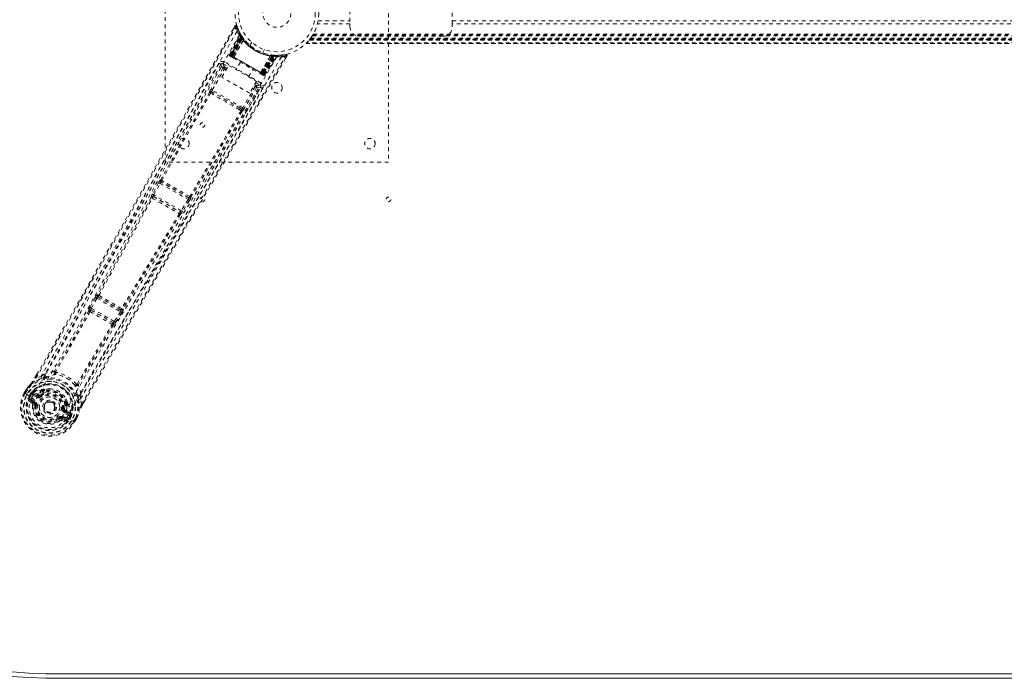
# Model space of a CAD drawing. Header units: inches. Extents: x 17.8 to 113.3, y 44.2 to 80.
# Tile 2 of 6: x 34.5 to 61, y 44.2 to 61.9. Entities that reach past the tile are written whole.
import ezdxf

# ---------------------------------------------------------------- set-up
doc = ezdxf.new("R2010")
doc.units = ezdxf.units.IN
doc.header["$MEASUREMENT"] = 0
doc.linetypes.add('SLD-Dashed', pattern=[0.075, 0.05, -0.025])
doc.linetypes.add('SLD-Solid', pattern=[0])

msp = doc.modelspace()

# ---------------------------------------------------------------- linework, layer by layer
at = {"color": 7, "linetype": 'SLD-Dashed', "lineweight": 0}
for p, q in [((38.458, 58.081), (38.458, 66.081)), ((44.458, 66.081), (44.458, 58.081)), ((43.423, 62.362), (43.423, 61.799)), ((46.173, 61.799), (46.173, 62.362)), ((40.33, 61.74), (40.289, 61.667)), ((43.423, 61.799), (42.547, 61.799)), ((42.566, 61.883), (43.423, 61.883)), ((43.423, 61.716), (43.423, 61.799)), ((46.173, 61.883), (84.993, 61.883)), ((84.993, 61.799), (46.173, 61.799)), ((46.173, 61.799), (46.173, 61.716)), ((40.187, 60.971), (40.472, 61.507)), ((40.199, 60.965), (40.479, 61.493)), ((40.492, 61.477), (40.215, 60.951)), ((40.215, 60.956), (40.49, 61.474)), ((40.499, 61.435), (40.221, 60.952)), ((40.225, 60.95), (40.502, 61.43)), ((40.232, 60.945), (40.508, 61.422)), ((40.51, 61.418), (40.236, 60.943)), ((40.479, 61.522), (40.471, 61.535)), ((40.479, 61.493), (40.472, 61.507)), ((40.53, 61.441), (40.49, 61.504)), ((40.532, 61.41), (40.49, 61.474)), ((40.499, 61.435), (40.523, 61.451)), ((40.502, 61.43), (40.499, 61.435)), ((40.502, 61.43), (40.526, 61.446)), ((40.508, 61.422), (40.531, 61.439)), ((40.51, 61.418), (40.534, 61.435)), ((40.519, 61.406), (40.543, 61.422)), ((40.522, 61.402), (40.545, 61.419)), ((40.523, 61.451), (40.526, 61.446)), ((40.531, 61.439), (40.53, 61.441)), ((40.534, 61.435), (40.531, 61.439)), ((40.543, 61.422), (40.545, 61.419)), ((42.366, 61.417), (88.8, 61.417)), ((42.411, 61.482), (88.756, 61.482)), ((42.426, 61.508), (88.74, 61.508)), ((42.437, 61.525), (88.73, 61.525)), ((45.923, 61.466), (43.673, 61.466)), ((40.519, 61.406), (40.249, 60.936)), ((40.251, 60.934), (40.522, 61.402)), ((40.272, 60.922), (40.532, 61.41)), ((40.532, 61.408), (40.273, 60.922)), ((40.298, 60.906), (40.556, 61.363)), ((40.557, 61.361), (40.3, 60.906)), ((40.532, 61.41), (40.532, 61.408)), ((40.557, 61.361), (40.556, 61.363)), ((40.573, 61.382), (40.571, 61.384)), ((40.78, 61.306), (40.732, 61.222)), ((42.243, 61.275), (88.923, 61.275)), ((88.922, 61.275), (42.244, 61.275)), ((42.245, 61.275), (88.922, 61.275)), ((88.91, 61.288), (42.256, 61.288)), ((42.331, 61.37), (42.327, 61.365)), ((42.327, 61.366), (88.84, 61.366)), ((88.84, 61.365), (42.327, 61.365)), ((42.331, 61.37), (88.836, 61.37)), ((42.334, 61.374), (42.332, 61.372)), ((42.332, 61.372), (88.835, 61.372)), ((88.833, 61.374), (42.334, 61.374)), ((42.334, 61.374), (88.833, 61.374)), ((88.823, 61.386), (42.343, 61.386)), ((88.82, 61.39), (42.347, 61.39)), ((42.348, 61.392), (88.819, 61.392)), ((42.35, 61.394), (88.817, 61.394)), ((40.187, 60.971), (40.199, 60.965)), ((40.196, 60.934), (40.199, 60.931)), ((40.2, 60.931), (40.2, 60.931)), ((40.207, 60.927), (40.211, 60.924)), ((40.21, 60.925), (40.218, 60.92)), ((40.215, 60.956), (40.272, 60.922)), ((40.218, 60.92), (40.222, 60.918)), ((41.095, 60.447), (40.225, 60.95)), ((40.226, 60.916), (40.284, 60.882)), ((40.236, 60.943), (41.084, 60.453)), ((40.249, 60.936), (40.251, 60.934)), ((41.069, 60.462), (40.251, 60.934)), ((40.273, 60.922), (40.272, 60.922)), ((40.298, 60.906), (40.3, 60.906)), ((41.288, 60.94), (41.021, 60.488)), ((41.021, 60.49), (41.285, 60.94)), ((41.047, 60.475), (41.339, 60.943)), ((41.341, 60.943), (41.048, 60.474)), ((41.339, 60.93), (41.069, 60.462)), ((41.072, 60.461), (41.343, 60.93)), ((41.078, 61.022), (41.126, 61.106)), ((41.084, 60.453), (41.359, 60.928)), ((41.364, 60.928), (41.088, 60.451)), ((41.373, 60.927), (41.095, 60.447)), ((41.1, 60.445), (41.379, 60.927)), ((41.102, 60.439), (41.418, 60.942)), ((41.106, 60.441), (41.417, 60.939)), ((41.122, 60.432), (41.439, 60.939)), ((41.133, 60.425), (41.455, 60.939)), ((41.288, 60.94), (41.285, 60.94)), ((41.299, 60.964), (41.296, 60.965)), ((41.342, 60.959), (41.339, 60.93)), ((41.339, 60.943), (41.341, 60.943)), ((41.417, 60.939), (41.341, 60.943)), ((41.346, 60.959), (41.343, 60.93)), ((41.346, 60.959), (41.375, 60.956)), ((41.361, 60.957), (41.359, 60.928)), ((41.366, 60.957), (41.361, 60.957)), ((41.366, 60.957), (41.364, 60.928)), ((41.368, 60.957), (41.367, 60.957)), ((41.443, 60.953), (41.368, 60.957)), ((41.375, 60.956), (41.373, 60.927)), ((41.379, 60.927), (41.373, 60.927)), ((41.375, 60.956), (41.381, 60.956)), ((41.381, 60.956), (41.379, 60.927)), ((41.381, 60.956), (41.39, 60.955)), ((41.408, 60.937), (41.404, 60.941)), ((41.455, 60.939), (41.439, 60.939)), ((41.479, 60.953), (41.464, 60.953)), ((41.556, 60.957), (41.485, 60.955)), ((41.696, 60.978), (41.567, 60.959)), ((41.684, 60.86), (41.728, 60.933)), ((41.728, 60.934), (41.702, 60.949)), ((39.953, 60.706), (39.552, 59.997)), ((39.954, 60.707), (39.953, 60.706)), ((39.966, 60.722), (39.954, 60.709)), ((39.959, 60.715), (39.954, 60.707)), ((39.979, 60.367), (40.162, 60.684)), ((40.016, 60.726), (40.144, 60.652)), ((41.036, 60.206), (40.046, 60.778)), ((40.115, 60.602), (40.067, 60.63)), ((40.162, 60.684), (40.908, 60.253)), ((40.477, 60.771), (40.361, 60.569)), ((40.006, 60.613), (39.682, 60.038)), ((39.721, 60.016), (40.045, 60.591)), ((40.725, 59.936), (39.979, 60.367)), ((40.093, 60.564), (40.045, 60.591)), ((40.698, 60.374), (40.815, 60.576)), ((41.008, 60.464), (41.066, 60.431)), ((41.021, 60.49), (41.021, 60.488)), ((41.048, 60.474), (41.047, 60.475)), ((41.048, 60.474), (41.106, 60.441)), ((41.069, 60.462), (41.072, 60.461)), ((41.07, 60.429), (41.073, 60.427)), ((41.081, 60.422), (41.085, 60.42)), ((41.085, 60.42), (41.086, 60.422)), ((41.091, 60.416), (41.091, 60.416)), ((41.092, 60.415), (41.096, 60.414)), ((41.122, 60.432), (41.133, 60.425)), ((40.875, 60.112), (40.539, 59.544)), ((40.914, 60.089), (40.578, 59.521)), ((40.607, 59.388), (41.02, 60.09)), ((40.908, 60.253), (40.725, 59.936)), ((40.838, 60.133), (40.875, 60.112)), ((40.861, 60.172), (40.898, 60.151)), ((40.89, 60.222), (41.006, 60.154)), ((41.02, 60.089), (41.021, 60.091)), ((41.021, 60.091), (41.026, 60.099)), ((41.022, 60.092), (41.028, 60.109)), ((39.674, 59.939), (39.716, 59.914)), ((39.748, 59.95), (39.707, 59.974)), ((40.539, 59.544), (39.721, 60.016)), ((40.468, 59.534), (39.748, 59.95)), ((40.453, 59.488), (40.496, 59.465)), ((40.509, 59.51), (40.468, 59.534)), ((44.458, 58.081), (38.458, 58.081)), ((38.279, 57.533), (38.112, 57.222)), ((38.151, 57.201), (38.318, 57.512)), ((38.318, 57.512), (39.072, 57.077)), ((38.336, 57.607), (38.33, 57.607)), ((38.347, 57.547), (38.353, 57.547)), ((39.088, 57.119), (38.347, 57.547)), ((38.886, 56.777), (38.151, 57.201)), ((38.078, 57.138), (38.078, 57.137)), ((38.14, 57.155), (38.14, 57.156)), ((38.14, 57.156), (38.852, 56.744)), ((39.072, 57.077), (38.886, 56.777)), ((39.11, 57.053), (38.924, 56.753)), ((39.084, 57.124), (39.088, 57.119)), ((39.149, 57.135), (39.145, 57.14)), ((38.852, 56.744), (38.852, 56.744)), ((38.867, 56.682), (38.868, 56.682)), ((36.578, 54.448), (36.434, 54.175)), ((36.473, 54.154), (36.617, 54.427)), ((36.617, 54.427), (37.251, 54.061)), ((36.644, 54.518), (36.631, 54.521)), ((36.648, 54.461), (36.661, 54.458)), ((37.265, 54.105), (36.648, 54.461)), ((36.405, 54.087), (36.405, 54.087)), ((36.434, 54.175), (36.419, 54.144)), ((36.467, 54.105), (36.466, 54.106)), ((36.466, 54.106), (37.048, 53.77)), ((37.086, 53.8), (36.473, 54.154)), ((37.251, 54.061), (37.086, 53.8)), ((37.289, 54.037), (37.124, 53.776)), ((37.256, 54.115), (37.265, 54.105)), ((37.316, 54.13), (37.325, 54.12)), ((37.048, 53.77), (37.047, 53.77)), ((37.124, 53.776), (37.105, 53.748)), ((37.062, 53.708), (37.063, 53.707)), ((34.954, 52.289), (34.999, 52.366)), ((35, 52.366), (34.956, 52.289)), ((35.122, 52.327), (34.981, 52.275)), ((35.122, 52.327), (35.229, 52.394)), ((34.667, 51.878), (34.726, 51.979)), ((34.727, 51.978), (34.668, 51.877)), ((34.752, 51.964), (34.694, 51.864)), ((34.729, 51.983), (34.726, 51.979)), ((34.897, 51.884), (34.893, 51.882)), ((34.897, 51.884), (34.912, 51.888)), ((34.912, 51.888), (34.912, 51.888)), ((34.912, 51.888), (34.912, 51.888)), ((35.022, 51.849), (34.912, 51.888)), ((35.177, 51.944), (35.166, 51.925)), ((35.195, 51.928), (35.184, 51.909)), ((35.197, 51.965), (35.216, 51.974)), ((34.667, 51.878), (34.671, 51.876)), ((34.671, 51.876), (34.717, 51.85)), ((34.717, 51.85), (34.737, 51.838)), ((34.737, 51.838), (34.742, 51.835)), ((34.742, 51.835), (34.872, 51.76)), ((34.784, 51.672), (34.875, 51.592)), ((34.799, 51.803), (34.835, 51.866)), ((34.799, 51.803), (34.799, 51.803)), ((34.86, 51.85), (34.825, 51.789)), ((34.83, 51.786), (34.825, 51.789)), ((34.919, 51.612), (34.829, 51.688)), ((34.829, 51.688), (34.929, 51.63)), ((34.869, 51.853), (34.83, 51.786)), ((34.835, 51.866), (34.836, 51.866)), ((34.86, 51.85), (34.836, 51.866)), ((34.844, 51.714), (34.944, 51.656)), ((34.861, 51.85), (34.875, 51.864)), ((34.875, 51.864), (34.869, 51.853)), ((34.872, 51.76), (34.872, 51.76)), ((35.005, 51.761), (34.893, 51.826)), ((34.908, 51.852), (35.033, 51.809)), ((35.02, 51.787), (34.908, 51.852)), ((34.919, 51.612), (34.929, 51.63)), ((35.033, 51.809), (35.02, 51.787)), ((35.089, 51.811), (35.101, 51.817)), ((35.101, 51.817), (35.119, 51.794)), ((35.827, 51.622), (35.829, 51.601)), ((36.184, 51.843), (36.18, 51.716)), ((36.205, 51.568), (36.18, 51.716)), ((36.23, 51.553), (36.28, 51.641)), ((36.23, 51.552), (36.281, 51.64)), ((34.949, 51.545), (34.95, 51.554)), ((34.973, 51.542), (34.949, 51.545)), ((35.207, 51.565), (35.211, 51.572)), ((35.211, 51.572), (35.219, 51.585)), ((35.719, 51.447), (35.748, 51.443)), ((35.748, 51.443), (35.749, 51.43)), ((35.775, 51.38), (35.763, 51.359)), ((35.875, 51.294), (35.763, 51.359)), ((35.775, 51.38), (35.875, 51.294)), ((35.787, 51.561), (35.798, 51.581)), ((35.821, 51.573), (35.81, 51.554)), ((35.905, 51.315), (35.816, 51.391)), ((35.588, 51.176), (35.574, 51.195)), ((35.596, 51.181), (35.588, 51.176)), ((35.624, 51.128), (35.588, 51.176)), ((35.662, 51.183), (35.672, 51.201)), ((35.773, 51.143), (35.662, 51.183)), ((35.666, 51.135), (35.781, 51.096)), ((35.672, 51.201), (35.773, 51.143)), ((35.687, 51.227), (35.788, 51.169)), ((35.86, 51.268), (35.748, 51.333)), ((35.813, 51.217), (35.944, 51.142)), ((35.896, 51.26), (35.857, 51.193)), ((35.857, 51.193), (35.862, 51.19)), ((35.862, 51.19), (35.897, 51.251)), ((35.924, 51.238), (35.888, 51.175)), ((35.902, 51.271), (35.896, 51.26)), ((35.897, 51.252), (35.902, 51.271)), ((35.924, 51.238), (35.897, 51.251)), ((35.905, 51.315), (35.908, 51.301)), ((35.909, 51.295), (35.908, 51.301)), ((35.924, 51.238), (35.924, 51.238)), ((35.944, 51.142), (35.949, 51.139)), ((35.949, 51.139), (35.969, 51.127)), ((35.969, 51.127), (36.014, 51.1)), ((35.993, 51.114), (36.05, 51.214)), ((36.014, 51.1), (36.018, 51.098)), ((36.016, 51.098), (36.075, 51.2)), ((36.018, 51.098), (36.076, 51.2)), ((36.076, 51.2), (36.078, 51.203))]:
    msp.add_line(p, q, dxfattribs=at)
at = {"color": 7, "linetype": 'SLD-Solid', "lineweight": 15}
for p, q in [((95.458, 44.324), (35.708, 44.324)), ((35.708, 44.324), (95.458, 44.324)), ((95.458, 44.206), (35.708, 44.206))]:
    msp.add_line(p, q, dxfattribs=at)
at = {"color": 7, "linetype": 'SLD-Dashed', "lineweight": 0, "flags": 128}
for points in [[(34.981, 52.275), (35.351, 52.914), (35.741, 53.59), (36.15, 54.304), (36.58, 55.055), (36.975, 55.747), (37.384, 56.468), (37.479, 56.634), (37.574, 56.802), (37.669, 56.97), (37.735, 57.086), (37.799, 57.199), (37.866, 57.317), (37.935, 57.44), (38.158, 57.835), (38.407, 58.274), (38.68, 58.758), (38.853, 59.064), (39.036, 59.388), (39.234, 59.738), (39.418, 60.066), (39.66, 60.493), (39.874, 60.872), (40.062, 61.204), (40.222, 61.489), (40.356, 61.726)], [(34.999, 52.366), (36.311, 54.644), (37.655, 57.006), (38.993, 59.373), (40.33, 61.741)], [(40.33, 61.741), (40.331, 61.74), (40.332, 61.739), (40.338, 61.736), (40.346, 61.731), (40.351, 61.728), (40.356, 61.726)], [(40.382, 61.734), (40.378, 61.741), (40.372, 61.747), (40.365, 61.751), (40.358, 61.754), (40.35, 61.754), (40.343, 61.752), (40.337, 61.748), (40.332, 61.743)], [(40.356, 61.726), (40.367, 61.729), (40.377, 61.732), (40.383, 61.734), (40.385, 61.735)], [(40.386, 61.6), (39.596, 60.22), (38.817, 58.834), (38.05, 57.445), (37.292, 56.055), (36.698, 54.967), (36.1, 53.885), (35.493, 52.815), (34.873, 51.76)], [(40.475, 61.525), (40.475, 61.512), (40.472, 61.498)], [(40.475, 61.512), (40.473, 61.506), (40.472, 61.505)], [(40.493, 61.482), (40.491, 61.476), (40.49, 61.474)], [(40.499, 61.488), (40.503, 61.481), (40.523, 61.451)], [(41.456, 60.918), (40.657, 59.548), (39.847, 58.186), (39.027, 56.832), (38.203, 55.484), (37.557, 54.429), (36.919, 53.373), (36.297, 52.314), (35.697, 51.25)], [(41.578, 60.912), (40.778, 59.537), (39.967, 58.17), (39.148, 56.811), (38.324, 55.46), (37.678, 54.401), (37.04, 53.342), (36.416, 52.282), (35.813, 51.217)], [(36.205, 51.568), (36.611, 52.274), (37.036, 53.008), (37.48, 53.773), (37.884, 54.466), (38.146, 54.912), (38.42, 55.38), (38.707, 55.868), (38.992, 56.354), (39.24, 56.774), (39.568, 57.332), (39.917, 57.925), (40.288, 58.553), (40.632, 59.136), (41.702, 60.949)], [(36.281, 51.64), (37.592, 53.905), (38.965, 56.249), (40.347, 58.593), (41.728, 60.934)], [(40.221, 60.952), (40.208, 60.96), (40.197, 60.966), (40.189, 60.97), (40.187, 60.971)], [(40.199, 60.965), (40.202, 60.963), (40.209, 60.959), (40.22, 60.953), (40.232, 60.945)], [(40.215, 60.956), (40.212, 60.949), (40.212, 60.947)], [(40.212, 60.924), (40.212, 60.924), (40.213, 60.923), (40.215, 60.923), (40.219, 60.922)], [(40.249, 60.936), (40.242, 60.94), (40.235, 60.944), (40.229, 60.947), (40.224, 60.95), (40.219, 60.953), (40.216, 60.955), (40.215, 60.956), (40.215, 60.956)], [(40.225, 60.916), (40.226, 60.915), (40.227, 60.915)], [(40.273, 60.922), (40.271, 60.911), (40.273, 60.9)], [(40.298, 60.906), (40.278, 60.901), (40.273, 60.9)], [(40.286, 60.881), (40.464, 60.778), (40.646, 60.673), (40.827, 60.568), (41.006, 60.465)], [(40.3, 60.906), (40.479, 60.803), (40.66, 60.698), (40.842, 60.593), (41.021, 60.49)], [(41.453, 60.953), (41.462, 60.953), (41.465, 60.953)], [(41.725, 60.935), (41.727, 60.943), (41.728, 60.951), (41.727, 60.959), (41.724, 60.967), (41.719, 60.973), (41.713, 60.977), (41.706, 60.979), (41.698, 60.978)], [(39.902, 60.739), (39.717, 60.411), (39.506, 60.038), (39.275, 59.629), (39.067, 59.259), (38.957, 59.065), (38.848, 58.871), (38.738, 58.677), (38.614, 58.457), (38.489, 58.235), (38.367, 58.02), (38.119, 57.582), (37.889, 57.174), (37.676, 56.798), (37.468, 56.43), (37.226, 56.004), (36.811, 55.273), (36.391, 54.536), (35.956, 53.774), (35.53, 53.034), (35.122, 52.327)], [(39.954, 60.709), (38.387, 57.932), (36.815, 55.159), (35.229, 52.394)], [(39.954, 60.709), (39.96, 60.673), (40.006, 60.613)], [(40.046, 60.778), (40.035, 60.759), (40.025, 60.742), (40.019, 60.73), (40.016, 60.726)], [(40.067, 60.63), (40.022, 60.69), (40.016, 60.726)], [(40.067, 60.63), (40.067, 60.629), (40.065, 60.627), (40.063, 60.623), (40.06, 60.618), (40.057, 60.613), (40.053, 60.606), (40.049, 60.599), (40.045, 60.591)], [(40.045, 60.591), (40.031, 60.599), (40.019, 60.606), (40.01, 60.611), (40.006, 60.613)], [(41.021, 60.488), (41.027, 60.469), (41.029, 60.464)], [(41.029, 60.464), (41.039, 60.468), (41.047, 60.475)], [(41.106, 60.441), (41.106, 60.441), (41.104, 60.442), (41.101, 60.444), (41.097, 60.446), (41.092, 60.449), (41.086, 60.453), (41.079, 60.457), (41.072, 60.461)], [(41.073, 60.427), (41.076, 60.425), (41.079, 60.423), (41.081, 60.422), (41.081, 60.422)], [(41.074, 60.428), (41.077, 60.425), (41.079, 60.424), (41.08, 60.423), (41.08, 60.423)], [(41.088, 60.451), (41.101, 60.444), (41.111, 60.438), (41.119, 60.434), (41.122, 60.432)], [(41.133, 60.425), (41.131, 60.427), (41.124, 60.431), (41.113, 60.437), (41.1, 60.445)], [(36.184, 51.843), (37.785, 54.598), (39.402, 57.346), (41.022, 60.092)], [(40.898, 60.151), (40.897, 60.15), (40.896, 60.147), (40.894, 60.144), (40.891, 60.139), (40.888, 60.133), (40.884, 60.126), (40.88, 60.119), (40.875, 60.112)], [(40.914, 60.089), (40.91, 60.092), (40.901, 60.097), (40.889, 60.104), (40.875, 60.112)], [(41.006, 60.154), (40.972, 60.141), (40.898, 60.151)], [(40.914, 60.089), (40.988, 60.079), (41.019, 60.091)], [(41.006, 60.154), (41.009, 60.159), (41.015, 60.17), (41.025, 60.187), (41.036, 60.206)], [(36.18, 51.716), (36.55, 52.357), (36.937, 53.025), (37.341, 53.719), (37.727, 54.381), (38.119, 55.05), (38.512, 55.719), (38.896, 56.37), (39.264, 56.995), (39.607, 57.577), (39.992, 58.229), (40.353, 58.84), (40.707, 59.44), (41.074, 60.062)], [(39.646, 59.957), (38.987, 58.783), (38.336, 57.607)], [(38.364, 57.588), (39.015, 58.765), (39.674, 59.939)], [(39.721, 60.016), (39.707, 60.024), (39.695, 60.031), (39.686, 60.036), (39.682, 60.038)], [(40.453, 59.488), (40.27, 59.594), (40.085, 59.701), (39.899, 59.808), (39.716, 59.914)], [(40.468, 59.534), (40.291, 59.636), (40.113, 59.739), (39.929, 59.845), (39.748, 59.95)], [(40.496, 59.465), (39.808, 58.307), (39.114, 57.155)], [(40.525, 59.449), (39.838, 58.292), (39.145, 57.14)], [(40.509, 59.51), (40.522, 59.498), (40.528, 59.486)], [(40.578, 59.521), (40.574, 59.523), (40.565, 59.528), (40.553, 59.536), (40.539, 59.544)], [(38.824, 58.617), (38.128, 57.351), (37.374, 55.963), (36.782, 54.876), (36.187, 53.796), (35.581, 52.727), (34.959, 51.675)], [(38.318, 57.512), (38.311, 57.516), (38.304, 57.52), (38.297, 57.523), (38.292, 57.526), (38.287, 57.529), (38.283, 57.531), (38.28, 57.532), (38.279, 57.533)], [(38.112, 57.222), (38.096, 57.192), (38.096, 57.191)], [(38.151, 57.201), (38.144, 57.205), (38.137, 57.209), (38.13, 57.212), (38.125, 57.215), (38.12, 57.218), (38.116, 57.22), (38.113, 57.221), (38.112, 57.222)], [(38.078, 57.137), (37.361, 55.825), (36.644, 54.518)], [(36.673, 54.496), (37.39, 55.804), (38.107, 57.118)], [(39.11, 57.053), (39.108, 57.054), (39.106, 57.056), (39.102, 57.058), (39.097, 57.061), (39.092, 57.064), (39.085, 57.068), (39.079, 57.072), (39.072, 57.077)], [(38.836, 56.697), (38.057, 55.419), (37.283, 54.144)], [(38.867, 56.682), (38.089, 55.405), (37.316, 54.13)], [(38.873, 56.701), (38.873, 56.699), (38.867, 56.682)], [(38.924, 56.753), (38.923, 56.754), (38.92, 56.756), (38.916, 56.758), (38.912, 56.761), (38.906, 56.764), (38.9, 56.768), (38.893, 56.772), (38.886, 56.777)], [(38.924, 56.753), (38.906, 56.725), (38.905, 56.724)], [(36.617, 54.427), (36.61, 54.431), (36.603, 54.435), (36.597, 54.438), (36.591, 54.441), (36.586, 54.443), (36.582, 54.446), (36.579, 54.447), (36.578, 54.448)], [(36.617, 54.427), (36.621, 54.435), (36.625, 54.442), (36.634, 54.453), (36.642, 54.46), (36.648, 54.461)], [(36.405, 54.087), (35.948, 53.274), (35.485, 52.47)], [(36.434, 54.064), (35.977, 53.251), (35.512, 52.446)], [(36.473, 54.154), (36.466, 54.158), (36.459, 54.161), (36.453, 54.164), (36.447, 54.167), (36.442, 54.17), (36.438, 54.172), (36.435, 54.174), (36.434, 54.175)], [(37.265, 54.105), (37.267, 54.099), (37.265, 54.089), (37.26, 54.076), (37.256, 54.068), (37.251, 54.061)], [(37.289, 54.037), (37.287, 54.038), (37.284, 54.04), (37.28, 54.043), (37.276, 54.046), (37.27, 54.049), (37.264, 54.053), (37.258, 54.057), (37.251, 54.061)], [(37.086, 53.8), (37.081, 53.793), (37.076, 53.786), (37.065, 53.776), (37.055, 53.77), (37.051, 53.77), (37.049, 53.77), (37.048, 53.77)], [(37.124, 53.776), (37.12, 53.779), (37.111, 53.784), (37.099, 53.792), (37.086, 53.8)], [(36.087, 52.114), (36.553, 52.919), (37.028, 53.721)], [(37.062, 53.708), (36.587, 52.906), (36.122, 52.102)], [(35.479, 52.463), (35.351, 52.437), (35.229, 52.394)], [(35.479, 52.463), (35.475, 52.453), (35.475, 52.443), (35.477, 52.435), (35.482, 52.428), (35.489, 52.425), (35.498, 52.424), (35.507, 52.426), (35.516, 52.431)], [(35.512, 52.446), (35.512, 52.444), (35.511, 52.442), (35.512, 52.438), (35.516, 52.431)], [(35.138, 52.271), (34.989, 52.214), (34.843, 52.12)], [(34.981, 52.275), (34.976, 52.278), (34.97, 52.281), (34.965, 52.284), (34.961, 52.286), (34.957, 52.288), (34.955, 52.289), (34.954, 52.289), (34.954, 52.289)], [(35.285, 52.306), (35.277, 52.303), (35.265, 52.3)], [(34.726, 51.979), (34.785, 52.055), (34.836, 52.112)], [(34.726, 51.979), (34.726, 51.979), (34.727, 51.978), (34.729, 51.977), (34.732, 51.975), (34.736, 51.973), (34.741, 51.97), (34.746, 51.967), (34.752, 51.964)], [(34.843, 52.12), (34.789, 52.061), (34.729, 51.983)], [(34.729, 51.983), (34.729, 51.982), (34.731, 51.981), (34.733, 51.979), (34.736, 51.977), (34.74, 51.974), (34.743, 51.971), (34.748, 51.967), (34.752, 51.964)], [(34.843, 52.12), (34.839, 52.117), (34.836, 52.112)], [(35.166, 51.925), (35.114, 51.897), (35.057, 51.855)], [(35.368, 51.986), (35.311, 51.988), (35.216, 51.974)], [(36.073, 52.11), (36.081, 52.11), (36.085, 52.111), (36.086, 52.112), (36.087, 52.114)], [(36.073, 52.11), (36.073, 52.099), (36.075, 52.09), (36.08, 52.083), (36.087, 52.079), (36.096, 52.078), (36.104, 52.08), (36.112, 52.085), (36.119, 52.093)], [(36.184, 51.843), (36.161, 51.97), (36.119, 52.093)], [(34.694, 51.864), (34.688, 51.867), (34.683, 51.87), (34.678, 51.873), (34.674, 51.875), (34.671, 51.877), (34.668, 51.878), (34.667, 51.878), (34.667, 51.878)], [(34.798, 51.72), (34.821, 51.722), (34.844, 51.714)], [(34.825, 51.789), (34.822, 51.79), (34.816, 51.794), (34.808, 51.798), (34.799, 51.803)], [(34.844, 51.714), (34.841, 51.709), (34.838, 51.704), (34.835, 51.7), (34.833, 51.696), (34.831, 51.693), (34.83, 51.69), (34.829, 51.689), (34.829, 51.688)], [(34.86, 51.85), (34.861, 51.85), (34.861, 51.85)], [(34.893, 51.826), (34.879, 51.838), (34.869, 51.853)], [(34.908, 51.852), (34.908, 51.852), (34.907, 51.85), (34.906, 51.848), (34.904, 51.844), (34.901, 51.84), (34.899, 51.836), (34.896, 51.831), (34.893, 51.826)], [(35.697, 51.25), (35.653, 51.185), (35.595, 51.131), (35.527, 51.09), (35.45, 51.064), (35.368, 51.054), (35.285, 51.06), (35.204, 51.081), (35.128, 51.116), (35.059, 51.164), (35.001, 51.224), (34.954, 51.293), (34.922, 51.369), (34.906, 51.448), (34.907, 51.528), (34.925, 51.605), (34.959, 51.675)], [(34.944, 51.656), (34.942, 51.651), (34.939, 51.646), (34.936, 51.642), (34.934, 51.638), (34.932, 51.634), (34.931, 51.632), (34.93, 51.63), (34.929, 51.63)], [(35.005, 51.761), (35.008, 51.766), (35.011, 51.771), (35.014, 51.776), (35.016, 51.78), (35.018, 51.783), (35.019, 51.785), (35.02, 51.787), (35.02, 51.787)], [(35.057, 51.855), (35.037, 51.847), (35.022, 51.849)], [(35.137, 51.77), (35.133, 51.774), (35.13, 51.779), (35.127, 51.783), (35.124, 51.786), (35.122, 51.789), (35.12, 51.792), (35.119, 51.793), (35.119, 51.794)], [(35.827, 51.622), (35.792, 51.711), (35.761, 51.759)], [(36.085, 51.827), (36.081, 51.839), (36.079, 51.847)], [(36.123, 51.703), (36.148, 51.545), (36.14, 51.372)], [(35.003, 51.538), (34.997, 51.538), (34.992, 51.539), (34.987, 51.54), (34.982, 51.54), (34.979, 51.541), (34.976, 51.541), (34.974, 51.541), (34.973, 51.542)], [(35.69, 51.451), (35.695, 51.45), (35.701, 51.449), (35.706, 51.449), (35.71, 51.448), (35.714, 51.448), (35.717, 51.447), (35.719, 51.447), (35.719, 51.447)], [(35.748, 51.443), (35.756, 51.509), (35.755, 51.564)], [(35.748, 51.333), (35.751, 51.338), (35.754, 51.342), (35.756, 51.347), (35.758, 51.351), (35.76, 51.354), (35.762, 51.356), (35.763, 51.358), (35.763, 51.359)], [(35.81, 51.554), (35.811, 51.494), (35.803, 51.424)], [(35.803, 51.424), (35.806, 51.403), (35.816, 51.391)], [(36.076, 51.2), (36.112, 51.288), (36.136, 51.361)], [(36.078, 51.203), (36.112, 51.286), (36.14, 51.372)], [(36.136, 51.361), (36.139, 51.366), (36.14, 51.372)], [(36.23, 51.552), (36.231, 51.552), (36.23, 51.553), (36.228, 51.554), (36.225, 51.556), (36.221, 51.559), (36.216, 51.562), (36.21, 51.565), (36.205, 51.568)], [(35.556, 51.219), (35.559, 51.214), (35.562, 51.21), (35.565, 51.206), (35.568, 51.202), (35.57, 51.199), (35.572, 51.197), (35.573, 51.195), (35.574, 51.195)], [(35.687, 51.227), (35.684, 51.222), (35.681, 51.217), (35.679, 51.213), (35.677, 51.209), (35.675, 51.206), (35.673, 51.203), (35.672, 51.202), (35.672, 51.201)], [(35.773, 51.143), (35.773, 51.143), (35.774, 51.145), (35.776, 51.147), (35.778, 51.151), (35.78, 51.155), (35.782, 51.159), (35.785, 51.164), (35.788, 51.169)], [(35.788, 51.169), (35.806, 51.153), (35.816, 51.132)], [(35.86, 51.268), (35.863, 51.273), (35.866, 51.278), (35.868, 51.282), (35.871, 51.286), (35.873, 51.289), (35.874, 51.292), (35.875, 51.293), (35.875, 51.294)], [(35.896, 51.26), (35.877, 51.261), (35.86, 51.268)], [(35.897, 51.252), (35.897, 51.251), (35.897, 51.251)], [(36.018, 51.098), (36.018, 51.098), (36.017, 51.099), (36.015, 51.1), (36.012, 51.102), (36.008, 51.105), (36.003, 51.108), (35.998, 51.111), (35.993, 51.114)], [(36.078, 51.203), (36.077, 51.204), (36.075, 51.205), (36.072, 51.206), (36.069, 51.207), (36.065, 51.209), (36.06, 51.21), (36.055, 51.212), (36.05, 51.214)], [(36.05, 51.214), (36.056, 51.211), (36.061, 51.208), (36.066, 51.205), (36.07, 51.203), (36.073, 51.201), (36.075, 51.2), (36.076, 51.2), (36.076, 51.2)]]:
    msp.add_lwpolyline(points, dxfattribs=at)
at = {"color": 7, "linetype": 'SLD-Dashed', "lineweight": 0}
for centre, radius in [((41.458, 62.081), 1.125), ((41.458, 62.081), 1.03), ((41.458, 62.081), 0.375), ((41.458, 60.081), 0.141), ((39.458, 59.081), 0.0625), ((38.958, 58.581), 0.141), ((43.958, 58.581), 0.141), ((39.458, 57.081), 0.0625), ((44.458, 57.081), 0.0625), ((35.346, 51.494), 0.7), ((35.346, 51.494), 0.69), ((35.346, 51.494), 0.623), ((35.346, 51.494), 0.32), ((35.346, 51.494), 0.275), ((35.346, 51.494), 0.188), ((35.346, 51.494), 0.156), ((35.346, 51.494), 0.142), ((35.346, 51.494), 0.139), ((35.346, 51.494), 0.138)]:
    msp.add_circle(centre, radius, dxfattribs=at)
at = {"color": 7, "linetype": 'SLD-Solid', "lineweight": 15}
for radius in [17.875, 17.757, 17.757]:
    msp.add_arc((35.708, 62.081), radius, 90, 270, dxfattribs=at)
at = {"color": 7, "linetype": 'SLD-Dashed', "lineweight": 0}
for centre, radius, start, end in [((40.356, 61.726), 0.03, 17.8488, 150.5298), ((41.471, 62.114), 1.2, 198.106, 205.335), ((41.458, 62.081), 1.158, 197.8714, 282.1369), ((41.451, 62.077), 1.119, 197.8923, 205.3649), ((43.673, 61.716), 0.25, 180, 270), ((45.923, 61.716), 0.25, 270, 360), ((174.557, -16.233), 155.003, 149.90233, 151.10005), ((40.412, 61.585), 0.03, 25.9261, 149.737), ((41.564, 62.291), 1.366, 210.4188, 215.5465), ((41.459, 62.081), 1.128, 205.3443, 210.4722), ((40.482, 61.466), 0.0429, 84.1705, 132.9903), ((41.474, 62.108), 1.19, 210.8799, 269.12), ((40.445, 61.521), 0.03, 331.987, 28.9253), ((41.493, 62.1), 1.167, 208.9446, 209.7943), ((40.41, 61.499), 0.0707, 1.4541, 28.8917), ((41.264, 61.768), 0.834, 198.2483, 203.5361), ((41.48, 62.095), 1.156, 209.9276, 213.9533), ((40.453, 61.507), 0.0299, 331.9096, 29.6979), ((41.325, 62.003), 0.974, 209.6422, 212.5023), ((41.243, 61.757), 0.808, 199.0828, 204.4609), ((41.458, 62.081), 1.128, 210.4734, 269.5266), ((40.464, 61.488), 0.03, 346.8686, 31.2468), ((40.464, 61.488), 0.0299, 331.811, 30.7402), ((41.457, 62.079), 1.125, 210.776, 215.7123), ((41.246, 61.754), 0.806, 200.3442, 205.6393), ((41.458, 62.08), 1.155, 214.2141, 265.7859), ((41.458, 62.08), 1.155, 214.9105, 265.0895), ((40.505, 61.424), 0.0297, 331.4767, 34.4842), ((40.506, 61.423), 0.0297, 331.4762, 34.556), ((41.501, 62.049), 1.072, 322.1633, 323.8511), ((41.459, 62.08), 1.124, 322.2613, 329.3855), ((41.458, 62.08), 1.155, 215.8866, 264.1134), ((41.198, 61.715), 0.733, 204.7564, 208.767), ((40.541, 61.39), 0.0311, 298.3238, 349.646), ((40.54, 61.391), 0.0345, 298.9606, 345.1551), ((41.44, 62.049), 1.12, 217.9256, 262.0745), ((41.46, 62.078), 1.122, 314.3071, 315.1815), ((41.075, 62.383), 1.613, 321.3051, 322.2089), ((40.214, 60.957), 0.03, 151.9891, 240.0024), ((40.215, 60.957), 0.0305, 152.359, 219.3771), ((40.225, 60.951), 0.03, 151.9832, 216.5656), ((40.226, 60.952), 0.0315, 207.953, 240.6799), ((40.169, 60.822), 0.113, 70.0678, 74.0084), ((40.93, 60.539), 0.821, 149.7704, 151.6389), ((40.241, 60.942), 0.03, 151.9304, 239.9361), ((40.576, 60.739), 0.409, 149.0014, 153.059), ((40.595, 60.728), 0.423, 149.0463, 152.969), ((40.599, 60.726), 0.423, 149.0461, 152.9691), ((40.625, 60.71), 0.439, 149.0714, 152.8487), ((40.633, 60.706), 0.445, 149.0955, 152.8245), ((40.299, 60.908), 0.0299, 151.805, 239.8072), ((40.299, 60.904), 0.0265, 188.3637, 239.3818), ((41.32, 60.94), 0.0345, 134.8287, 181.0503), ((41.319, 60.941), 0.031, 130.2212, 181.6934), ((41.272, 61.672), 0.733, 271.2394, 275.2435), ((41.435, 61.823), 0.868, 263.5576, 265.483), ((41.364, 60.927), 0.0297, 85.4518, 148.5212), ((41.366, 60.927), 0.0297, 85.5277, 148.523), ((41.281, 61.74), 0.812, 274.3826, 279.6348), ((41.347, 60.85), 0.109, 61.2506, 90.4784), ((41.286, 61.731), 0.806, 275.5317, 280.9228), ((41.284, 61.761), 0.839, 276.4803, 281.7349), ((41.365, 60.817), 0.137, 59.4081, 83.5136), ((41.442, 60.923), 0.0299, 89.2508, 148.1949), ((41.464, 60.923), 0.0299, 90.2993, 148.1004), ((41.459, 61.794), 0.841, 268.7967, 270.3458), ((41.458, 62.081), 1.128, 269.5268, 274.6573), ((41.414, 60.928), 0.0429, 347.0123, 35.8235), ((41.48, 60.923), 0.03, 91.078, 148.0143), ((41.588, 62.276), 1.364, 264.4492, 269.5851), ((41.459, 62.073), 1.12, 274.6371, 282.1027), ((41.552, 60.927), 0.03, 330.2579, 94.079), ((41.48, 62.114), 1.206, 274.6776, 281.8747), ((41.702, 60.949), 0.03, 329.4662, 102.1552), ((41.638, 60.95), 0.0641, 358.6853, 25.7235), ((39.994, 60.687), 0.105, 59.9149, 150.6379), ((38.502, 58.229), 2.875, 59.6434, 60.8393), ((39.994, 60.687), 0.045, 60.0223, 127.9877), ((40.045, 60.591), 0.0451, 60.4254, 150.3587), ((41.019, 60.489), 0.0266, 240.8018, 291.4479), ((41.023, 60.49), 0.0299, 240.1856, 328.2068), ((40.682, 60.678), 0.443, 327.1727, 330.9188), ((40.686, 60.676), 0.442, 327.1638, 330.9176), ((41.079, 60.464), 0.0353, 231.8086, 320.6813), ((41.081, 60.457), 0.03, 240.0619, 328.0701), ((40.715, 60.658), 0.422, 327.0368, 330.968), ((40.342, 60.878), 0.86, 328.4319, 330.2162), ((40.74, 60.644), 0.406, 326.9191, 331.0023), ((41.097, 60.449), 0.0315, 239.3108, 272.3699), ((41.008, 60.329), 0.121, 45.9185, 49.5332), ((41.096, 60.448), 0.03, 263.5035, 328.0123), ((41.108, 60.441), 0.03, 240.0042, 328.0057), ((41.107, 60.442), 0.0305, 260.709, 327.6506), ((40.875, 60.112), 0.0451, 329.6191, 59.5703), ((40.984, 60.115), 0.045, 352.0087, 59.979), ((39.605, 57.601), 2.866, 59.1602, 60.3596), ((40.984, 60.116), 0.105, 329.3649, 60.0824), ((39.925, 59.882), 0.289, 147.3509, 165.0217), ((39.685, 59.933), 0.0456, 61.9227, 149.0028), ((39.797, 60.166), 0.258, 234.2231, 241.5545), ((39.742, 59.907), 0.075, 118.0029, 154.808), ((39.784, 59.971), 0.0772, 144.5316, 178.3888), ((39.777, 59.891), 0.0652, 116.4357, 159.4401), ((40.403, 59.53), 0.0652, 320.5354, 3.5538), ((40.434, 59.508), 0.0757, 325.357, 1.8308), ((40.631, 59.685), 0.258, 238.4468, 245.7712), ((40.469, 59.576), 0.0773, 301.6194, 335.4635), ((40.321, 59.654), 0.289, 314.9816, 332.6476), ((40.493, 59.47), 0.0384, 327.0783, 25.3609), ((38.483, 57.447), 0.222, 133.6406, 157.1203), ((38.375, 57.494), 0.0601, 118.602, 163.0939), ((38.37, 57.586), 0.0451, 151.9434, 239.4429), ((38.376, 57.585), 0.0451, 151.9646, 239.4273), ((38.425, 57.709), 0.135, 228.8577, 243.2857), ((38.41, 57.553), 0.057, 142.6088, 186.4898), ((22.199, 28.722), 33.042, 59.2678, 60.7322), ((20.668, 26.071), 36.145, 59.3137, 60.6863), ((38.196, 57.128), 0.118, 147.9873, 175.3644), ((38.202, 57.165), 0.0626, 144.4801, 188.4592), ((38.118, 57.116), 0.0451, 60.6375, 151.6265), ((38.118, 57.116), 0.0451, 60.6307, 151.6294), ((38.162, 57.228), 0.123, 227.6631, 243.6565), ((38.172, 57.093), 0.0697, 116.9366, 159.0794), ((55.251, 85.97), 33.562, 239.2811, 240.7189), ((55.169, 85.828), 33.348, 239.2944, 240.7056), ((39.028, 57.118), 0.0601, 316.8908, 1.4082), ((39.062, 57.176), 0.0567, 293.3777, 337.5236), ((39.106, 57.164), 0.0451, 240.5771, 328.0305), ((39.11, 57.158), 0.0451, 240.5579, 328.0579), ((38.933, 57.187), 0.222, 322.8781, 346.3611), ((39.189, 57.268), 0.136, 236.7375, 251.115), ((38.782, 56.741), 0.0697, 320.9199, 3.0616), ((38.905, 56.801), 0.125, 236.4462, 252.2339), ((38.829, 56.803), 0.0626, 291.5386, 335.5223), ((38.83, 56.707), 0.0433, 352.7799, 60.2189), ((38.829, 56.706), 0.0451, 328.3764, 59.3657), ((38.801, 56.779), 0.118, 304.6432, 332.0161), ((36.732, 54.39), 0.165, 127.6299, 159.4089), ((36.671, 54.5), 0.0451, 152.4845, 239.1377), ((36.684, 54.497), 0.0451, 152.6065, 239.0988), ((36.713, 54.579), 0.092, 221.4697, 243.9854), ((36.722, 54.46), 0.0612, 143.9367, 181.5353), ((20.515, 25.807), 32.888, 59.4019, 60.598), ((18.46, 22.246), 37.038, 59.4554, 60.5443), ((36.498, 54.094), 0.0933, 147.5366, 184.1318), ((36.445, 54.066), 0.0451, 61.0458, 152.1507), ((36.444, 54.066), 0.0451, 61.0413, 152.1422), ((36.472, 54.143), 0.0879, 220.2454, 243.9516), ((36.515, 54.032), 0.0873, 123.1902, 158.1897), ((53.103, 82.25), 32.746, 239.3994, 240.6006), ((36.523, 54.123), 0.0588, 147.834, 196.6374), ((53.452, 82.855), 33.393, 239.4255, 240.5746), ((37.227, 54.169), 0.0608, 298.3057, 336.2201), ((37.278, 54.154), 0.0451, 240.896, 327.398), ((37.287, 54.145), 0.0451, 240.8623, 327.5126), ((37.334, 54.22), 0.0918, 236.0201, 258.5465), ((37.161, 54.142), 0.165, 320.5951, 352.3661), ((36.96, 53.775), 0.0872, 321.8018, 356.8174), ((37.024, 53.732), 0.0451, 327.8473, 58.9575), ((37.025, 53.731), 0.0451, 327.8539, 58.9607), ((37.022, 53.791), 0.0933, 295.8682, 332.4628), ((37.078, 53.795), 0.089, 236.1835, 259.6187), ((35.533, 52.436), 0.0608, 153.6672, 256.5429), ((35.472, 52.476), 0.0143, 297.5574, 333.3292), ((35.549, 52.516), 0.0795, 216.053, 242.508), ((35.591, 52.409), 0.0786, 163.3246, 203.7409), ((35.339, 51.482), 0.965, 40.5264, 79.4747), ((35.346, 51.494), 0.787, 338.3239, 141.6761), ((35.346, 51.494), 0.758, 338.3238, 141.6762), ((33.9, 52.865), 1.202, 321.1861, 331.3433), ((32.164, 54.64), 3.677, 316.7627, 319.9887), ((35.746, 52.484), 0.644, 194.0895, 199.261), ((35.688, 50.136), 2.204, 101.0583, 104.4311), ((35.283, 52.366), 0.0608, 152.3849, 271.9696), ((35.66, 51.501), 0.888, 99.1308, 114.9707), ((35.376, 51.545), 0.844, 39.7729, 80.2274), ((35.346, 51.494), 0.78, 150, 329.4852), ((35.346, 51.494), 0.632, 336.064, 143.9359), ((35.346, 51.494), 0.602, 336.2697, 143.7303), ((34.966, 51.794), 0.115, 129.6968, 142.2766), ((34.923, 51.879), 0.0305, 173.8281, 240.9611), ((35.183, 51.484), 0.491, 86.1263, 125.5136), ((35.131, 51.507), 0.44, 83.9345, 119.9017), ((35.405, 51.465), 0.465, 115.8368, 130.7956), ((35.194, 51.913), 0.0305, 155.6352, 286.0654), ((35.208, 51.954), 0.0504, 214.2288, 241.7452), ((35.218, 51.926), 0.0444, 117.3935, 155.0023), ((35.219, 51.973), 0.0507, 214.3319, 241.7395), ((35.341, 51.484), 0.453, 9.7484, 110.251), ((35.22, 51.916), 0.0371, 190.1671, 240.7335), ((35.223, 51.911), 0.0326, 102.1678, 148.355), ((35.349, 51.5), 0.411, 9.0118, 110.9883), ((35.253, 51.959), 0.0404, 157.2987, 202.7874), ((35.328, 51.462), 0.494, 16.9722, 103.0277), ((35.355, 51.51), 0.476, 31.4724, 88.5265), ((36.016, 52.164), 0.0786, 276.2597, 316.6755), ((36.069, 52.127), 0.0608, 223.4572, 326.3322), ((35.195, 51.769), 0.888, 5.0314, 20.8674), ((36.13, 52.181), 0.0795, 237.4951, 263.9409), ((36.134, 52.094), 0.0143, 146.6113, 182.4895), ((35.346, 51.494), 0.78, 150.5288, 329.4712), ((35.346, 51.494), 0.75, 150.4562, 329.5438), ((35.346, 51.494), 0.629, 150.5444, 329.4556), ((35.346, 51.494), 0.599, 150.5443, 329.4557), ((34.988, 51.642), 0.206, 157.661, 171.6532), ((34.813, 51.663), 0.0299, 58.0497, 162.1059), ((35.34, 51.483), 0.543, 149.3661, 330.6339), ((35.346, 51.494), 0.593, 150.5524, 157.6091), ((35.085, 51.891), 0.249, 211.7035, 239.8623), ((34.885, 51.553), 0.089, 352.774, 60), ((34.885, 51.553), 0.119, 352.7731, 60), ((35.065, 51.864), 0.119, 240.0006, 307.2259), ((35.048, 51.835), 0.0299, 150.9985, 238.949), ((35.065, 51.864), 0.089, 240, 307.226), ((35.059, 51.859), 0.0565, 241.9567, 301.5681), ((35.086, 51.844), 0.031, 160.1706, 298.1934), ((35.346, 51.494), 0.275, 359.9998, 180.0002), ((35.346, 51.494), 0.376, 352.774, 127.226), ((35.346, 51.494), 0.346, 352.774, 127.2259), ((35.346, 51.494), 0.157, 35.1542, 80.0596), ((35.795, 51.646), 0.0404, 277.2251, 322.6897), ((35.413, 51.346), 0.497, 354.8148, 33.6293), ((36.133, 51.876), 0.0608, 208.0287, 327.6195), ((34.001, 51.111), 2.203, 15.5676, 18.9429), ((36.003, 52.334), 0.643, 280.7376, 285.9144), ((34.905, 51.586), 0.0301, 61.4543, 167.6211), ((34.845, 51.558), 0.0455, 352.5376, 48.6378), ((35.346, 51.494), 0.459, 172.774, 307.226), ((34.743, 50.157), 1.403, 81.5622, 83.9854), ((34.878, 51.553), 0.0714, 0.3175, 55.2452), ((35.346, 51.494), 0.4, 172.774, 307.226), ((35.346, 51.494), 0.376, 172.774, 307.226), ((35.346, 51.494), 0.346, 172.774, 307.2262), ((35.346, 51.494), 0.275, 179.9998, 0.0002), ((35.808, 51.436), 0.119, 172.773, 239.9997), ((35.808, 51.436), 0.089, 172.774, 240), ((35.779, 51.444), 0.031, 181.5921, 320.0515), ((35.805, 51.428), 0.0567, 178.2294, 237.9769), ((35.785, 51.571), 0.0305, 193.9313, 324.3704), ((35.774, 51.596), 0.0371, 239.2738, 289.8313), ((35.79, 51.406), 0.0299, 241.0442, 329.0077), ((35.813, 51.604), 0.0505, 238.2739, 265.7476), ((35.769, 51.596), 0.0326, 331.656, 17.8238), ((35.824, 51.624), 0.0506, 238.2475, 265.6815), ((35.784, 51.599), 0.0444, 325.0094, 2.6877), ((35.466, 51.315), 0.439, 0.0689, 36.087), ((37.257, 50.927), 1.202, 148.6587, 158.8118), ((39.661, 50.311), 3.678, 160.0113, 163.2371), ((35.628, 51.124), 0.119, 60.0003, 127.2254), ((35.628, 51.124), 0.089, 60, 127.226), ((35.631, 51.119), 0.0715, 64.7814, 119.7585), ((35.652, 51.092), 0.0455, 71.3504, 127.4751), ((35.646, 51.158), 0.0301, 312.3443, 58.5811), ((35.818, 51.458), 0.242, 239.7355, 268.8254), ((35.759, 51.116), 0.0299, 317.8913, 61.9516), ((35.653, 51.258), 0.206, 308.3448, 322.3373), ((35.346, 51.494), 0.593, 322.3909, 329.4476), ((35.424, 50.419), 0.887, 58.4972, 60.4125), ((35.891, 51.32), 0.0305, 239.0404, 306.1719), ((35.825, 51.306), 0.0843, 335.403, 352.6228), ((36.05, 51.214), 0.03, 330.2178, 335.2738)]:
    msp.add_arc(centre, radius, start, end, dxfattribs=at)

doc.saveas('drawing.dxf')
